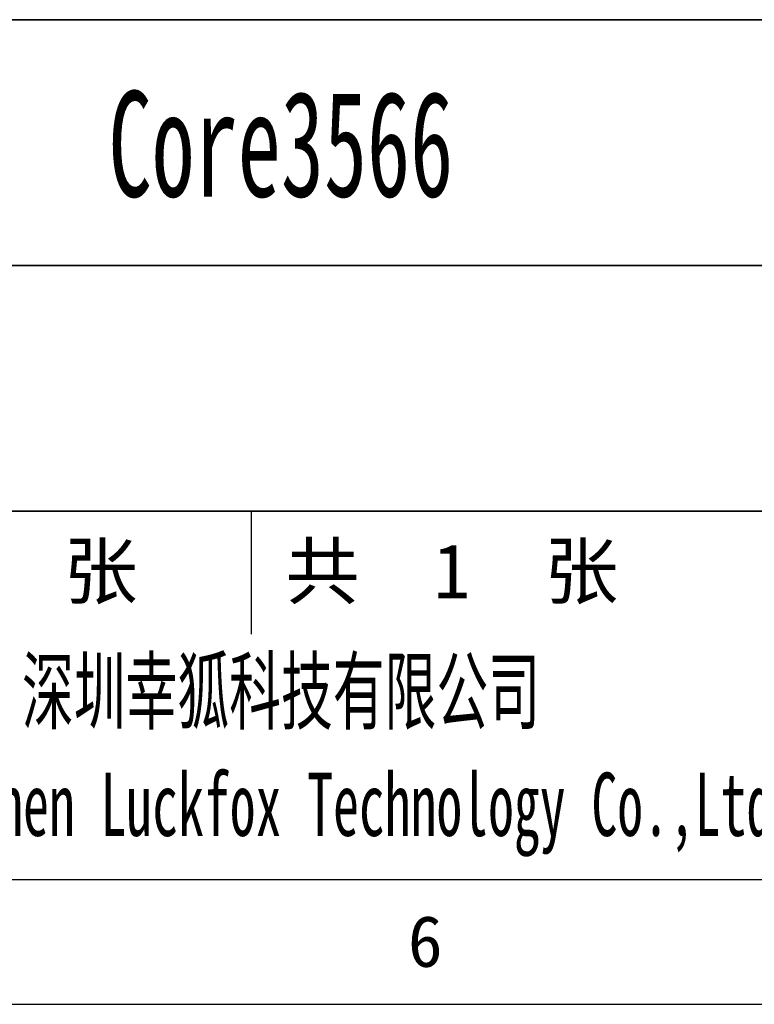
# Model space of a CAD drawing. Header units: millimetres. Extents: x -47 to 199, y -56 to 203.
# Tile 34 of 157: x 156 to 179, y -56 to -25. Entities that reach past the tile are written whole.
import ezdxf

# ---------------------------------------------------------------- set-up
doc = ezdxf.new("R2010")
doc.units = ezdxf.units.MM
doc.header["$LTSCALE"] = 1.21
doc.header["$MEASUREMENT"] = 0
doc.layers.add('____-____46_DXF_FORMAT', color=7, linetype='CONTINUOUS')
doc.styles.add('TEXTSTYLE_2', font='simsun.ttc')
doc.styles.add('TEXTSTYLE_3', font='simsun.ttc', dxfattribs={"width": 0.6})

msp = doc.modelspace()

# ---------------------------------------------------------------- linework, layer by layer
at = {"layer": '____-____46_DXF_FORMAT', "color": 4, "linetype": 'Continuous'}
for p, q in [((44.191, -25.221), (182.994, -25.221)), ((182.994, -25.221), (137.96, -25.221)), ((147.784, -25.225), (182.989, -25.225)), ((182.994, -32.98), (112.982, -32.98)), ((147.784, -32.98), (182.989, -32.98)), ((147.784, -32.984), (182.989, -32.984)), ((182.994, -40.74), (44.191, -40.74)), ((147.784, -40.74), (182.989, -40.74)), ((44.191, -44.62), (182.994, -44.62)), ((182.994, -52.38), (-37.153, -52.38)), ((-46.588, -56.311), (186.925, -56.311))]:
    msp.add_line(p, q, dxfattribs=at)

# ---------------------------------------------------------------- texts
at = {"layer": '____-____46_DXF_FORMAT', "color": 2, "linetype": 'Continuous', "insert": (158.683, -27.474), "char_height": 3.3359, "width": 35.99996, "attachment_point": 1, "line_spacing_factor": 0.9, "style": 'TEXTSTYLE_3', "bg_fill": 2}
msp.add_mtext('Core3566', dxfattribs=at)
at = {"layer": '____-____46_DXF_FORMAT', "color": 4, "linetype": 'Continuous', "attachment_point": 1, "line_spacing_factor": 0.9, "bg_fill": 2}
for s, insert, char_height, width, style in [('第  1  张    共  1  张', (149.084, -41.773), 1.71617, 46.33655, 'TEXTSTYLE_2'), ('深圳幸狐科技有限公司', (155.95, -45.423), 2, 35.99996, 'TEXTSTYLE_3'), ('Shenzhen Luckfox Technology Co.,Ltd', (151.086, -48.994), 2, 63.5266, 'TEXTSTYLE_3'), ('6', (168.143, -53.512), 1.617, 1.61664, 'TEXTSTYLE_2')]:
    msp.add_mtext(s, dxfattribs=dict(at, insert=insert, char_height=char_height, width=width, style=style))

# ---------------------------------------------------------------- next in the draw order: linework, layer by layer
at = {"layer": '____-____46_DXF_FORMAT', "color": 7, "linetype": 'Continuous'}
msp.add_line((163.207, -44.62), (163.207, -40.74), dxfattribs=at)

doc.saveas('drawing.dxf')
